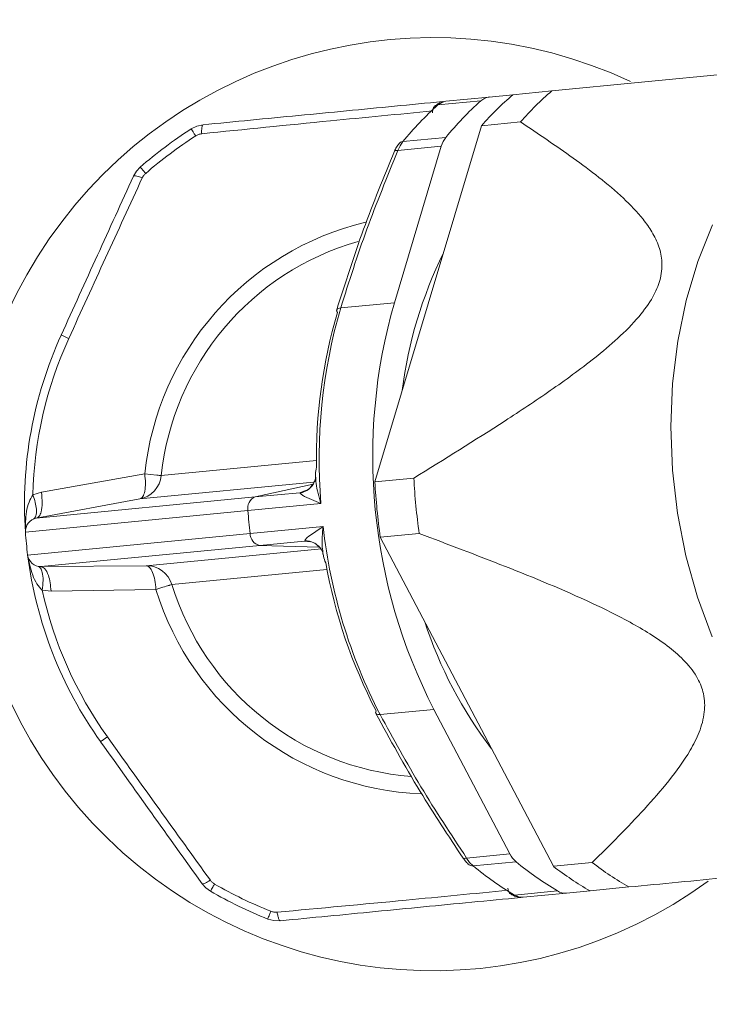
# Model space of a CAD drawing. Header units: millimetres. Extents: x 35469 to 44263, y -24881 to -16268.
# Tile 52 of 231: x 38363 to 38415, y -18987 to -18913. Entities that reach past the tile are written whole.
import ezdxf

# ---------------------------------------------------------------- set-up
doc = ezdxf.new("R2010")
doc.units = ezdxf.units.MM
doc.header["$LTSCALE"] = 0.3175
doc.layers.add('1轮廓实线层', color=7, linetype='Continuous', lineweight=18)
doc.layers.add('7标注层', color=4, linetype='Continuous', lineweight=13)
doc.styles.add('标准汉字', font='gbenor.shx', dxfattribs={"bigfont": 'gbcbig.shx'})
doc.dimstyles.new('M1：18', dxfattribs={"dimscale": 18, "dimtxt": 3.5, "dimasz": 2.5, "dimexe": 2, "dimexo": 0, "dimgap": 1.5, "dimtad": 1, "dimdec": 1, "dimdsep": 46, "dimtxsty": '标准汉字', "dimcen": 5, "dimdle": 5, "dimclrd": 1, "dimclre": 1, "dimclrt": 256, "dimadec": 4, "dimazin": 2, "dimtfac": 1, "dimtdec": 1, "dimtmove": 0, "dimatfit": 3, "dimfxl": 1, "dimtolj": 1, "dimarcsym": 0})

# ---------------------------------------------------------------- blocks, each defined once
blk = doc.blocks.new('*D26')
at = {"layer": '7标注层', "color": 1, "lineweight": -2, "ltscale": 18, "transparency": 16777216}
for p, q in [((38578.878, -18839.495), (36752.753, -18839.495)), ((36788.753, -19239.495), (36788.753, -18884.495)), ((38387.055, -19284.495), (36752.753, -19284.495))]:
    blk.add_line(p, q, dxfattribs=at)
at = {"layer": '7标注层', "color": 1, "transparency": 16777216}
for points in [[(36796.253, -18884.495), (36781.253, -18884.495), (36788.753, -18839.495)], [(36781.253, -19239.495), (36796.253, -19239.495), (36788.753, -19284.495)]]:
    blk.add_solid(points, dxfattribs=at)
at = {"layer": 'Defpoints', "color": 0, "transparency": 16777216}
for p in [(36788.753, -18839.495), (38578.878, -18839.495), (38387.055, -19284.495)]:
    blk.add_point(p, dxfattribs=at)
at = {"layer": '7标注层', "transparency": 16777216, "insert": (36730.253, -19061.995), "char_height": 63, "attachment_point": 5, "rotation": 90, "style": '标准汉字'}
blk.add_mtext('\\A1;445', dxfattribs=at)
blk = doc.blocks.new('*D31')
at = {"layer": '7标注层', "color": 1, "lineweight": -2, "ltscale": 18, "transparency": 16777216}
for p, q in [((38753.983, -17970.421), (38753.983, -17628.916)), ((38641.086, -18100.586), (38349.371, -18206.762))]:
    blk.add_line(p, q, dxfattribs=at)
blk.add_arc((38753.983, -18059.495), 394.579, 96.53788, 193.46212, dxfattribs=at)
at = {"layer": '7标注层', "color": 1, "transparency": 16777216}
for points in [[(38709.484, -17674.97), (38708.628, -17659.995), (38753.983, -17664.916)], [(38363.063, -18153.513), (38377.428, -18149.195), (38383.2, -18194.449)]]:
    blk.add_solid(points, dxfattribs=at)
at = {"layer": 'Defpoints', "color": 0, "transparency": 16777216}
for p in [(38430.763, -17833.174), (38753.983, -17970.421), (38753.983, -18059.495), (38641.086, -18100.586), (38753.983, -18971.193)]:
    blk.add_point(p, dxfattribs=at)
at = {"layer": '7标注层', "transparency": 16777216, "insert": (38446.815, -17714.885), "char_height": 63, "attachment_point": 5, "rotation": 41.71216, "style": '标准汉字'}
blk.add_mtext('\\A1;110%%d', dxfattribs=at)
blk = doc.blocks.new('*D33')
at = {"layer": '7标注层', "color": 1, "lineweight": -2, "ltscale": 18, "transparency": 16777216}
blk.add_arc((38753.983, -18839.495), 445.669, 95.78772, 176.21228, dxfattribs=at)
at = {"layer": '7标注层', "color": 1, "transparency": 16777216}
for points in [[(38709.419, -18403.588), (38708.662, -18388.608), (38753.983, -18393.826)], [(38301.788, -18809.937), (38316.786, -18810.171), (38308.585, -18855.049)]]:
    blk.add_solid(points, dxfattribs=at)
at = {"layer": 'Defpoints', "color": 0, "transparency": 16777216}
for p in [(38753.983, -17970.421), (38526.673, -18456.153), (38753.983, -18839.495), (37974.458, -18866.717), (38753.983, -18971.193)]:
    blk.add_point(p, dxfattribs=at)
at = {"layer": '7标注层', "transparency": 16777216, "insert": (38391.314, -18489.27), "char_height": 63, "attachment_point": 5, "rotation": 46, "style": '标准汉字'}
blk.add_mtext('\\A1;92%%d', dxfattribs=at)
blk = doc.blocks.new('*D39')
at = {"layer": '7标注层', "color": 1, "lineweight": -2, "ltscale": 18, "transparency": 16777216}
for p, q in [((36904.55, -18904.079), (36904.55, -20813.041)), ((38543.983, -19302.602), (38543.983, -20813.041)), ((38498.983, -20777.041), (36949.55, -20777.041))]:
    blk.add_line(p, q, dxfattribs=at)
at = {"layer": '7标注层', "color": 1, "transparency": 16777216}
for points in [[(36949.55, -20769.541), (36949.55, -20784.541), (36904.55, -20777.041)], [(38498.983, -20784.541), (38498.983, -20769.541), (38543.983, -20777.041)]]:
    blk.add_solid(points, dxfattribs=at)
at = {"layer": 'Defpoints', "color": 0, "transparency": 16777216}
for p in [(36904.55, -18904.079), (38543.983, -19302.602), (36904.55, -20777.041)]:
    blk.add_point(p, dxfattribs=at)
at = {"layer": '7标注层', "transparency": 16777216, "insert": (37724.266, -20718.541), "char_height": 63, "attachment_point": 5, "style": '标准汉字'}
blk.add_mtext('\\A1;1639.4', dxfattribs=at)
blk = doc.blocks.new('*D41')
at = {"layer": '7标注层', "color": 1, "lineweight": -2, "ltscale": 18, "transparency": 16777216}
for p, q in [((40604.544, -18839.495), (40892.231, -18839.495)), ((40856.231, -19973.49), (40856.231, -18884.495)), ((38199.212, -20018.49), (40892.231, -20018.49))]:
    blk.add_line(p, q, dxfattribs=at)
at = {"layer": '7标注层', "color": 1, "transparency": 16777216}
for points in [[(40863.731, -18884.495), (40848.731, -18884.495), (40856.231, -18839.495)], [(40848.731, -19973.49), (40863.731, -19973.49), (40856.231, -20018.49)]]:
    blk.add_solid(points, dxfattribs=at)
at = {"layer": 'Defpoints', "color": 0, "transparency": 16777216}
for p in [(40604.544, -18839.495), (40856.231, -18839.495), (38199.212, -20018.49)]:
    blk.add_point(p, dxfattribs=at)
at = {"layer": '7标注层', "transparency": 16777216, "insert": (40797.731, -19428.993), "char_height": 63, "attachment_point": 5, "rotation": 90, "style": '标准汉字'}
blk.add_mtext('\\A1;1179', dxfattribs=at)

msp = doc.modelspace()

# ---------------------------------------------------------------- linework, layer by layer
at = {"layer": '1轮廓实线层', "ltscale": 18}
for p, q in [((38429.098, -18915.951), (38402.883, -18918.492)), ((38402.883, -18918.492), (38399.963, -18918.775)), ((38397.564, -18919.231), (38394.346, -18919.543)), ((38394.939, -18919.262), (38398.188, -18918.947)), ((38398.188, -18918.947), (38399.963, -18918.775)), ((38394.635, -18919.348), (38394.346, -18919.543)), ((38394.787, -18919.291), (38394.586, -18919.363)), ((38394.939, -18919.262), (38394.635, -18919.348)), ((38375.834, -18921.337), (38376.261, -18921.129)), ((38376.261, -18921.129), (38376.725, -18921.028)), ((38397.618, -18921.101), (38389.617, -18947.819)), ((38397.618, -18921.101), (38400.537, -18920.818)), ((38391.716, -18922.294), (38394.934, -18921.982)), ((38391.079, -18934.38), (38394.592, -18922.647)), ((38391.511, -18922.599), (38391.348, -18922.962)), ((38394.592, -18922.647), (38391.348, -18922.962)), ((38391.716, -18922.294), (38391.511, -18922.599)), ((38371.724, -18924.517), (38372.015, -18924.203)), ((38371.506, -18924.885), (38371.724, -18924.517)), ((38391.079, -18934.38), (38387.05, -18934.77)), ((38385.228, -18946.219), (38373.596, -18947.347)), ((38364.603, -18948.602), (38372.352, -18947.216)), ((38385.002, -18947.84), (38371.973, -18949.103)), ((38380.64, -18948.954), (38384.986, -18947.983)), ((38392.536, -18947.536), (38389.617, -18947.819)), ((38364.603, -18948.602), (38363.967, -18948.79)), ((38380.64, -18948.954), (38383.975, -18948.63)), ((38383.975, -18948.63), (38384.413, -18948.466)), ((38383.975, -18948.63), (38384.46, -18948.481)), ((38384.006, -18948.671), (38383.975, -18948.63)), ((38384.703, -18948.328), (38384.419, -18948.508)), ((38364.22, -18950.545), (38380.64, -18948.954)), ((38364.22, -18950.545), (38371.973, -18949.103)), ((38380.091, -18949.979), (38385.564, -18949.449)), ((38385.564, -18949.449), (38384.338, -18948.907)), ((38363.405, -18951.597), (38380.091, -18949.979)), ((38380.257, -18951.688), (38363.571, -18953.306)), ((38385.729, -18951.158), (38380.257, -18951.688)), ((38384.631, -18951.925), (38385.729, -18951.158)), ((38390.02, -18951.978), (38392.94, -18951.695)), ((38384.328, -18952.266), (38380.993, -18952.59)), ((38384.35, -18952.22), (38384.328, -18952.266)), ((38384.79, -18952.321), (38384.328, -18952.266)), ((38384.856, -18952.322), (38384.328, -18952.266)), ((38384.787, -18952.301), (38385.1, -18952.423)), ((38390.02, -18951.978), (38403.004, -18976.662)), ((38380.993, -18952.59), (38364.572, -18954.181)), ((38372.458, -18954.107), (38385.606, -18952.833)), ((38385.444, -18952.707), (38380.993, -18952.59)), ((38372.458, -18954.107), (38364.572, -18954.181)), ((38374.388, -18955.52), (38386.02, -18954.392)), ((38365.322, -18956.015), (38364.661, -18955.953)), ((38373.193, -18955.887), (38365.322, -18956.015)), ((38390.007, -18965.277), (38394.036, -18964.887)), ((38399.737, -18975.726), (38394.036, -18964.887)), ((38396.494, -18976.041), (38399.737, -18975.726)), ((38396.494, -18976.041), (38396.723, -18976.366)), ((38396.723, -18976.366), (38396.982, -18976.626)), ((38400.201, -18976.314), (38396.982, -18976.626)), ((38405.923, -18976.379), (38403.004, -18976.662)), ((38376.936, -18978.284), (38376.652, -18977.964)), ((38377.282, -18978.535), (38376.936, -18978.284)), ((38405.753, -18978.495), (38408.672, -18978.212)), ((38400.092, -18978.82), (38403.311, -18978.508)), ((38400.092, -18978.82), (38400.413, -18978.956)), ((38400.413, -18978.956), (38400.565, -18978.969)), ((38400.565, -18978.969), (38400.728, -18978.982)), ((38403.977, -18978.667), (38400.728, -18978.982)), ((38405.753, -18978.495), (38403.977, -18978.667)), ((38382.039, -18980.737), (38381.581, -18980.615)), ((38382.514, -18980.748), (38382.039, -18980.737))]:
    msp.add_line(p, q, dxfattribs=at)
at = {"layer": '1轮廓实线层', "lineweight": 20, "ltscale": 18}
for points in [[(38414.949, -18928.525), (38413.841, -18931.277), (38412.964, -18934.204), (38412.329, -18937.271), (38411.944, -18940.441), (38411.812, -18943.675), (38411.937, -18946.934), (38412.315, -18950.178), (38412.943, -18953.368), (38413.813, -18956.466), (38414.914, -18959.433)], [(38372.352, -18947.216), (38372.774, -18947.259), (38373.256, -18947.311), (38373.329, -18947.319), (38373.351, -18947.321), (38373.353, -18947.321), (38373.354, -18947.321), (38373.354, -18947.321), (38373.354, -18947.321), (38373.354, -18947.321), (38373.354, -18947.321), (38373.354, -18947.321), (38373.444, -18947.331), (38373.596, -18947.347)]]:
    msp.add_lwpolyline(points, dxfattribs=at)
for centre, radius, start, end in [((38393.983, -18949.495), 35, 64.95695, 306.13175), ((38418.158, -18936.237), 23.414, 130.72318, 138.81354), ((38413.541, -18937.138), 23.999, 131.73824, 140.83462), ((38398.308, -18920.038), 1.098, 96.2946, 132.64273), ((38415.239, -18936.52), 23.414, 130.72318, 138.81354), ((38410.322, -18937.45), 23.999, 131.73824, 140.83462), ((38393.983, -18949.495), 33.5, 122.80289, 130.97647), ((38393.983, -18949.495), 32.875, 122.80289, 130.97647), ((38396.437, -18923.175), 1.919, 141.55215, 164.04187), ((38770.974, -18794.333), 495.61, 195.5627, 215.97853), ((38393.983, -18949.495), 21.751, 103.47026, 173.98382), ((38393.983, -18949.495), 20.5, 105.92034, 173.98382), ((38423.802, -18944.964), 32.379, 153.7568, 172.90158), ((38431.057, -18945.901), 41.606, 163.92371, 207.14997), ((38424.326, -18946.118), 39.099, 163.64437, 180.89451), ((38426.04, -18946.132), 40.612, 163.75492, 184.68541), ((38393.983, -18949.495), 30.65, 155.53684, 183.93214), ((38393.983, -18949.495), 30.025, 155.53684, 178.65425), ((38371.607, -18947.137), 2, 280.53684, 353.98382), ((38436.901, -18945.335), 47.349, 183.00789, 188.06579), ((38439.82, -18945.052), 47.349, 183.00789, 188.06579), ((38380.992, -18949.801), 0.918, 112.53211, 191.18271), ((38423.304, -18946.653), 43.341, 184.40209, 186.6716), ((38364.403, -18951.528), 1, 100.53684, 183.93214), ((38393.983, -18949.495), 30.65, 183.93214, 187.14155), ((38381.175, -18951.69), 0.918, 179.89097, 258.54158), ((38426.089, -18946.639), 40.612, 186.38827, 207.31877), ((38364.563, -18953.181), 1, 187.14155, 270.53684), ((38393.983, -18949.495), 30.65, 187.14155, 215.53684), ((38424.409, -18946.981), 39.099, 190.17918, 207.42931), ((38372.476, -18956.107), 2, 17.08986, 90.53684), ((38393.983, -18949.495), 30.025, 192.41944, 215.53684), ((38393.983, -18949.495), 21.751, 197.08986, 267.68598), ((38393.983, -18949.495), 20.5, 197.08986, 265.42053), ((38423.797, -18948.383), 32.024, 198.06475, 217.42424), ((38401.447, -18974.854), 1.919, 207.03182, 229.52154), ((38412.332, -18958.178), 23.999, 230.23907, 239.33544), ((38415.55, -18957.866), 23.999, 230.23907, 239.33544), ((38417.335, -18958.147), 23.414, 232.26014, 240.3505), ((38420.255, -18957.864), 23.414, 232.26014, 240.3505), ((38393.983, -18949.495), 32.875, 240.09721, 248.2708), ((38393.983, -18949.495), 33.5, 240.09721, 248.2708), ((38403.885, -18977.573), 1.098, 238.43095, 274.77908)]:
    msp.add_arc(centre, radius, start, end, dxfattribs=at)
at = {"layer": '1轮廓实线层', "ltscale": 18}
for points, knots in [([(38376.725, -18921.028), (38379.103, -18920.797), (38383.858, -18920.336), (38389.881, -18919.752), (38393.481, -18919.403), (38394.678, -18919.287)], [0, 0, 0, 0, 27002.191198, 54001.001347, 67451.695648, 67451.695648, 67451.695648, 67451.695648]), ([(38393.948, -18920.14), (38393.944, -18920.062), (38393.937, -18919.906), (38393.997, -18919.737), (38394.073, -18919.675), (38394.102, -18919.652)], [0, 0, 0, 0, 26067.508013, 52135.016026, 67453.380213, 67453.380213, 67453.380213, 67453.380213]), ([(38394.586, -18919.363), (38394.527, -18919.382), (38394.349, -18919.438), (38394.196, -18919.562), (38394.094, -18919.645)], [0, 0, 0, 0, 16842.41777, 50964.082782, 50964.082782, 50964.082782, 50964.082782]), ([(38394.102, -18919.652), (38394.119, -18919.633), (38394.18, -18919.569), (38394.277, -18919.554), (38394.346, -18919.543)], [0, 0, 0, 0, 14879.486805, 50963.397094, 50963.397094, 50963.397094, 50963.397094]), ([(38376.623, -18921.705), (38379.834, -18921.379), (38385.576, -18920.797), (38391.388, -18920.238), (38393.95, -18919.991)], [0, 0, 0, 0, 28498.039571, 50958.402327, 50958.402327, 50958.402327, 50958.402327]), ([(38376.725, -18921.028), (38376.706, -18921.041), (38376.668, -18921.068), (38376.634, -18921.239), (38376.619, -18921.457), (38376.621, -18921.622), (38376.623, -18921.705)], [0, 0, 0, 0, 25302.008868, 50581.997632, 70494.181542, 90410.474269, 90410.474269, 90410.474269, 90410.474269]), ([(38400.537, -18920.818), (38401.864, -18921.711), (38404.52, -18923.498), (38407.637, -18925.872), (38409.538, -18927.82), (38410.42, -18929.053), (38410.937, -18930.099), (38411.209, -18931.301), (38411.08, -18932.628), (38410.448, -18934.084), (38409.342, -18935.585), (38407.835, -18937.087), (38405.604, -18938.957), (38402.771, -18941.004), (38398.243, -18944.01), (38394.821, -18946.125), (38392.536, -18947.536)], [0, 0, 0, 0, 43108.198298, 86277.818458, 105378.686793, 115358.700748, 125460.987121, 134163.460361, 142967.6994, 150479.078187, 160404.519294, 173301.174426, 186544.810204, 211450.261043, 236483.726887, 286795.778838, 286795.778838, 286795.778838, 286795.778838]), ([(38376.173, -18921.863), (38376.244, -18921.823), (38376.385, -18921.743), (38376.543, -18921.718), (38376.623, -18921.705)], [0, 0, 0, 0, 25403.543678, 50983.194615, 50983.194615, 50983.194615, 50983.194615]), ([(38391.428, -18922.432), (38391.361, -18922.521), (38391.23, -18922.695), (38391.133, -18922.907), (38391.085, -18923.011)], [0, 0, 0, 0, 26021.19119, 50949.982107, 50949.982107, 50949.982107, 50949.982107]), ([(38391.434, -18922.437), (38391.463, -18922.404), (38391.53, -18922.327), (38391.649, -18922.306), (38391.716, -18922.294)], [0, 0, 0, 0, 22195.921673, 50951.476036, 50951.476036, 50951.476036, 50951.476036]), ([(38391.085, -18923.011), (38390.284, -18924.963), (38388.654, -18928.929), (38387.391, -18932.903), (38386.75, -18934.922)], [0, 0, 0, 0, 25051.599798, 50914.467592, 50914.467592, 50914.467592, 50914.467592]), ([(38387.05, -18934.77), (38387.675, -18932.802), (38388.926, -18928.863), (38390.541, -18924.929), (38391.348, -18922.962)], [0, 0, 0, 0, 25451.190324, 50910.844016, 50910.844016, 50910.844016, 50910.844016]), ([(38391.098, -18923.016), (38391.1, -18923.005), (38391.103, -18922.971), (38391.19, -18922.952), (38391.296, -18922.958), (38391.348, -18922.962)], [0, 0, 0, 0, 14172.219403, 40801.023791, 67435.196964, 67435.196964, 67435.196964, 67435.196964]), ([(38366.084, -18936.803), (38366.993, -18934.806), (38368.809, -18930.813), (38370.607, -18926.861), (38371.506, -18924.885)], [0, 0, 0, 0, 25463.822579, 50936.112727, 50936.112727, 50936.112727, 50936.112727]), ([(38366.654, -18937.062), (38367.575, -18935.042), (38369.415, -18931.004), (38371.25, -18927.014), (38372.167, -18925.02)], [0, 0, 0, 0, 25484.010777, 50933.702878, 50933.702878, 50933.702878, 50933.702878]), ([(38372.167, -18925.02), (38372.07, -18924.984), (38371.876, -18924.913), (38371.671, -18924.865), (38371.544, -18924.855), (38371.519, -18924.875), (38371.506, -18924.885)], [0, 0, 0, 0, 25295.558546, 50569.640792, 70476.405497, 90387.183718, 90387.183718, 90387.183718, 90387.183718]), ([(38372.425, -18924.676), (38372.373, -18924.726), (38372.268, -18924.827), (38372.201, -18924.955), (38372.167, -18925.02)], [0, 0, 0, 0, 25414.036718, 50972.496709, 50972.496709, 50972.496709, 50972.496709]), ([(38296.813, -18926.389), (38299.198, -18934.487), (38303.978, -18950.711), (38312.733, -18974.565), (38322.64, -18998.009), (38333.773, -19020.921), (38346.081, -19043.199), (38359.425, -19064.828), (38369.228, -19078.613), (38374.121, -19085.495)], [0, 0, 0, 0, 20669.926785, 41406.235293, 62182.814207, 82973.260726, 103751.071298, 124489.834126, 145163.420058, 145163.420058, 145163.420058, 145163.420058]), ([(38386.808, -18935.108), (38386.779, -18935.065), (38386.732, -18934.997), (38386.752, -18934.944), (38386.76, -18934.925)], [0, 0, 0, 0, 31794.830715, 50883.573209, 50883.573209, 50883.573209, 50883.573209]), ([(38386.76, -18934.925), (38386.761, -18934.911), (38386.767, -18934.861), (38386.861, -18934.803), (38386.987, -18934.781), (38387.05, -18934.77)], [0, 0, 0, 0, 11216.268643, 39283.07855, 67349.888457, 67349.888457, 67349.888457, 67349.888457]), ([(38371.973, -18949.103), (38372.055, -18949.062), (38372.218, -18948.978), (38372.369, -18948.539), (38372.428, -18947.934), (38372.377, -18947.455), (38372.352, -18947.216)], [0, 0, 0, 0, 22534.506196, 45064.758328, 67595.015182, 90129.534966, 90129.534966, 90129.534966, 90129.534966]), ([(38385.169, -18947.364), (38385.166, -18947.33), (38385.147, -18947.101), (38385.193, -18946.899), (38385.231, -18946.729)], [0, 0, 0, 0, 7698.094227, 50812.482432, 50812.482432, 50812.482432, 50812.482432]), ([(38384.006, -18948.671), (38384.236, -18948.597), (38384.634, -18948.47), (38384.865, -18948.131), (38384.962, -18947.988)], [0, 0, 0, 0, 29269.593089, 50805.507982, 50805.507982, 50805.507982, 50805.507982]), ([(38385.163, -18947.362), (38385.163, -18947.411), (38385.165, -18947.516), (38385.108, -18947.765), (38384.968, -18948.061), (38384.795, -18948.236), (38384.704, -18948.328)], [0, 0, 0, 0, 18409.956645, 39508.692742, 63440.494912, 90096.522483, 90096.522483, 90096.522483, 90096.522483]), ([(38385.564, -18949.449), (38385.416, -18948.939), (38385.209, -18948.229), (38385.178, -18947.555), (38385.169, -18947.364)], [0, 0, 0, 0, 36464.169149, 50805.557488, 50805.557488, 50805.557488, 50805.557488]), ([(38363.405, -18951.597), (38363.403, -18951.078), (38363.401, -18950.318), (38363.629, -18949.364), (38363.86, -18948.971), (38363.967, -18948.79)], [0, 0, 0, 0, 36150.606177, 52930.15475, 67279.96226, 67279.96226, 67279.96226, 67279.96226]), ([(38364.008, -18950.61), (38364.079, -18950.546), (38364.223, -18950.418), (38364.245, -18949.931), (38364.158, -18949.368), (38364.03, -18948.983), (38363.967, -18948.79)], [0, 0, 0, 0, 25214.229436, 50425.432421, 70280.290865, 90141.257953, 90141.257953, 90141.257953, 90141.257953]), ([(38364.603, -18948.602), (38364.633, -18948.876), (38364.693, -18949.424), (38364.609, -18950.048), (38364.445, -18950.439), (38364.295, -18950.51), (38364.22, -18950.545)], [0, 0, 0, 0, 25211.736914, 50419.713107, 70276.734504, 90141.334711, 90141.334711, 90141.334711, 90141.334711]), ([(38384.006, -18948.671), (38384.033, -18948.701), (38384.096, -18948.773), (38384.25, -18948.858), (38384.338, -18948.907)], [0, 0, 0, 0, 21465.508647, 50804.462986, 50804.462986, 50804.462986, 50804.462986]), ([(38385.743, -18953.279), (38385.715, -18953.091), (38385.616, -18952.423), (38385.682, -18951.686), (38385.729, -18951.158)], [0, 0, 0, 0, 14333.84496, 50778.834441, 50778.834441, 50778.834441, 50778.834441]), ([(38392.94, -18951.695), (38395.093, -18952.508), (38399.402, -18954.135), (38404.684, -18956.299), (38408.31, -18958.08), (38410.258, -18959.209), (38411.662, -18960.17), (38412.927, -18961.275), (38413.862, -18962.499), (38414.358, -18963.846), (38414.379, -18965.238), (38413.969, -18966.633), (38413.076, -18968.374), (38411.676, -18970.281), (38409.225, -18973.086), (38407.245, -18975.061), (38405.923, -18976.379)], [0, 0, 0, 0, 42946.466996, 85954.125415, 104983.332014, 114925.903425, 124990.288517, 133660.112229, 142431.31994, 149914.51789, 159802.721197, 172650.991267, 185844.940198, 210656.951944, 235596.498413, 285719.791984, 285719.791984, 285719.791984, 285719.791984]), ([(38384.35, -18952.22), (38384.371, -18952.185), (38384.419, -18952.103), (38384.553, -18951.99), (38384.631, -18951.925)], [0, 0, 0, 0, 21456.734221, 50783.695717, 50783.695717, 50783.695717, 50783.695717]), ([(38384.35, -18952.22), (38384.589, -18952.248), (38385.005, -18952.298), (38385.296, -18952.585), (38385.42, -18952.707)], [0, 0, 0, 0, 29254.963911, 50780.114981, 50780.114981, 50780.114981, 50780.114981]), ([(38385.101, -18952.423), (38385.208, -18952.496), (38385.411, -18952.634), (38385.606, -18952.897), (38385.71, -18953.131), (38385.728, -18953.234), (38385.737, -18953.283)], [0, 0, 0, 0, 26639.066503, 50555.641013, 71640.952114, 90039.194616, 90039.194616, 90039.194616, 90039.194616]), ([(38364.661, -18955.953), (38364.521, -18955.795), (38364.219, -18955.454), (38363.812, -18954.562), (38363.669, -18953.815), (38363.571, -18953.306)], [0, 0, 0, 0, 14340.919181, 31110.074435, 67238.288782, 67238.288782, 67238.288782, 67238.288782]), ([(38385.925, -18953.891), (38385.855, -18953.731), (38385.772, -18953.542), (38385.747, -18953.314), (38385.743, -18953.279)], [0, 0, 0, 0, 43080.663825, 50772.736548, 50772.736548, 50772.736548, 50772.736548]), ([(38364.661, -18955.953), (38364.691, -18955.697), (38364.751, -18955.186), (38364.687, -18954.617), (38364.55, -18954.26), (38364.418, -18954.192), (38364.352, -18954.159)], [0, 0, 0, 0, 25198.821749, 50394.618898, 70237.344612, 90086.175238, 90086.175238, 90086.175238, 90086.175238]), ([(38364.572, -18954.181), (38364.675, -18954.214), (38364.88, -18954.28), (38365.119, -18954.763), (38365.273, -18955.366), (38365.305, -18955.799), (38365.322, -18956.015)], [0, 0, 0, 0, 25196.299269, 50388.840118, 70233.702668, 90086.139387, 90086.139387, 90086.139387, 90086.139387]), ([(38373.193, -18955.887), (38373.172, -18955.647), (38373.129, -18955.168), (38372.955, -18954.585), (38372.723, -18954.183), (38372.546, -18954.133), (38372.458, -18954.107)], [0, 0, 0, 0, 22516.885542, 45029.514231, 67542.142795, 90059.027978, 90059.027978, 90059.027978, 90059.027978]), ([(38374.388, -18955.52), (38374.382, -18955.521), (38374.369, -18955.525), (38374.277, -18955.553), (38374.194, -18955.579), (38374.172, -18955.586), (38374.169, -18955.587), (38374.168, -18955.587), (38374.136, -18955.597), (38373.98, -18955.645), (38373.662, -18955.744), (38373.322, -18955.848), (38373.193, -18955.887)], [0, 0, 0, 0, 30773.878529, 71442.36794, 83183.793013, 84695.394816, 84885.027506, 84908.742247, 84912.465914, 104075.825688, 168324.044282, 207846.68275, 207846.68275, 207846.68275, 207846.68275]), ([(38389.705, -18964.993), (38389.685, -18965.04), (38389.652, -18965.116), (38389.682, -18965.164), (38389.693, -18965.182)], [0, 0, 0, 0, 31676.872633, 50694.921486, 50694.921486, 50694.921486, 50694.921486]), ([(38389.684, -18965.187), (38390.758, -18967.145), (38392.765, -18970.802), (38395.128, -18974.381), (38396.226, -18976.043)], [0, 0, 0, 0, 27121.119351, 50646.860551, 50646.860551, 50646.860551, 50646.860551]), ([(38389.693, -18965.182), (38389.697, -18965.195), (38389.712, -18965.243), (38389.815, -18965.282), (38389.943, -18965.279), (38390.007, -18965.277)], [0, 0, 0, 0, 11174.507492, 39137.093647, 67099.679802, 67099.679802, 67099.679802, 67099.679802]), ([(38396.494, -18976.041), (38395.323, -18974.265), (38392.983, -18970.714), (38390.999, -18967.09), (38390.007, -18965.277)], [0, 0, 0, 0, 25330.876898, 50653.333235, 50653.333235, 50653.333235, 50653.333235]), ([(38377.275, -18977.705), (38375.992, -18975.925), (38373.424, -18972.361), (38370.843, -18968.752), (38369.551, -18966.946)], [0, 0, 0, 0, 25323.053026, 50680.253958, 50680.253958, 50680.253958, 50680.253958]), ([(38376.652, -18977.964), (38375.39, -18976.197), (38372.866, -18972.665), (38370.316, -18969.095), (38369.042, -18967.31)], [0, 0, 0, 0, 25343.932238, 50679.439576, 50679.439576, 50679.439576, 50679.439576]), ([(38396.226, -18976.043), (38396.293, -18976.135), (38396.429, -18976.325), (38396.591, -18976.471), (38396.674, -18976.545)], [0, 0, 0, 0, 24764.378268, 50613.952109, 50613.952109, 50613.952109, 50613.952109]), ([(38396.238, -18976.035), (38396.241, -18976.046), (38396.251, -18976.079), (38396.341, -18976.081), (38396.443, -18976.054), (38396.494, -18976.041)], [0, 0, 0, 0, 14080.439939, 40536.613805, 66998.121652, 66998.121652, 66998.121652, 66998.121652]), ([(38408.672, -18978.212), (38411.14, -18977.973), (38416.08, -18977.494), (38422.187, -18976.902), (38426.471, -18976.487), (38428.826, -18976.258), (38430.568, -18976.089), (38432.211, -18975.93), (38433.553, -18975.8), (38434.473, -18975.711), (38434.889, -18975.67), (38434.873, -18975.672), (38434.865, -18975.673)], [0, 0, 0, 0, 52803.94653, 105683.129718, 129080.099885, 141304.784369, 153679.242363, 164339.046054, 175123.504361, 184324.316717, 196482.154008, 206851.066348, 206851.066348, 206851.066348, 206851.066348]), ([(38396.678, -18976.539), (38396.713, -18976.566), (38396.794, -18976.629), (38396.914, -18976.627), (38396.982, -18976.626)], [0, 0, 0, 0, 22047.895544, 50611.677136, 50611.677136, 50611.677136, 50611.677136]), ([(38376.652, -18977.964), (38376.672, -18977.972), (38376.712, -18977.989), (38376.872, -18977.93), (38377.065, -18977.833), (38377.205, -18977.748), (38377.275, -18977.705)], [0, 0, 0, 0, 25130.583969, 50239.831705, 70016.766895, 89797.689427, 89797.689427, 89797.689427, 89797.689427]), ([(38377.275, -18977.705), (38377.32, -18977.762), (38377.41, -18977.874), (38377.533, -18977.954), (38377.594, -18977.993)], [0, 0, 0, 0, 25391.694291, 50639.907654, 50639.907654, 50639.907654, 50639.907654]), ([(38399.587, -18978.311), (38399.599, -18978.388), (38399.621, -18978.543), (38399.712, -18978.697), (38399.799, -18978.743), (38399.832, -18978.76)], [0, 0, 0, 0, 25880.738185, 51761.476371, 66970.086751, 66970.086751, 66970.086751, 66970.086751]), ([(38399.617, -18978.456), (38397.06, -18978.706), (38391.249, -18979.273), (38385.502, -18979.804), (38382.284, -18980.102)], [0, 0, 0, 0, 22266.364618, 50607.647267, 50607.647267, 50607.647267, 50607.647267]), ([(38400.553, -18978.999), (38399.328, -18979.118), (38395.699, -18979.469), (38389.647, -18980.056), (38384.892, -18980.517), (38382.514, -18980.748)], [0, 0, 0, 0, 13611.342343, 40289.341892, 66970.682315, 66970.682315, 66970.682315, 66970.682315]), ([(38399.826, -18978.768), (38399.942, -18978.827), (38400.183, -18978.948), (38400.441, -18978.971), (38400.574, -18978.983)], [0, 0, 0, 0, 24517.881589, 50591.057886, 50591.057886, 50591.057886, 50591.057886]), ([(38399.832, -18978.76), (38399.852, -18978.775), (38399.924, -18978.827), (38400.022, -18978.823), (38400.092, -18978.82)], [0, 0, 0, 0, 14771.225293, 50592.593013, 50592.593013, 50592.593013, 50592.593013]), ([(38381.812, -18980.034), (38381.889, -18980.059), (38382.043, -18980.111), (38382.203, -18980.105), (38382.284, -18980.102)], [0, 0, 0, 0, 25221.421941, 50617.688602, 50617.688602, 50617.688602, 50617.688602]), ([(38382.284, -18980.102), (38382.302, -18980.205), (38382.34, -18980.411), (38382.404, -18980.615), (38382.464, -18980.731), (38382.497, -18980.742), (38382.514, -18980.748)], [0, 0, 0, 0, 25117.496369, 50213.133214, 69980.109411, 89751.164463, 89751.164463, 89751.164463, 89751.164463])]:
    msp.add_open_spline(points, degree=3, knots=knots, dxfattribs=at)
for points in [[(38376.173, -18921.863), (38376.125, -18921.788), (38376.029, -18921.639), (38375.921, -18921.472), (38375.848, -18921.359), (38375.839, -18921.344), (38375.834, -18921.337)], [(38372.015, -18924.203), (38372.021, -18924.21), (38372.032, -18924.223), (38372.12, -18924.324), (38372.251, -18924.475), (38372.367, -18924.609), (38372.425, -18924.676)], [(38366.084, -18936.803), (38366.092, -18936.806), (38366.108, -18936.813), (38366.23, -18936.869), (38366.412, -18936.952), (38366.573, -18937.025), (38366.654, -18937.062)], [(38369.042, -18967.31), (38369.049, -18967.305), (38369.062, -18967.295), (38369.172, -18967.217), (38369.334, -18967.101), (38369.479, -18966.998), (38369.551, -18966.946)], [(38377.594, -18977.993), (38377.55, -18978.07), (38377.461, -18978.224), (38377.362, -18978.397), (38377.295, -18978.513), (38377.286, -18978.528), (38377.282, -18978.535)], [(38381.581, -18980.615), (38381.584, -18980.607), (38381.59, -18980.591), (38381.64, -18980.466), (38381.714, -18980.281), (38381.779, -18980.116), (38381.812, -18980.034)]]:
    msp.add_open_spline(points, degree=3, dxfattribs=at)
at = {"layer": '7标注层', "ltscale": 18}
msp.add_arc((38753.983, -18839.495), 1850.561, 300, 182, dxfattribs=at)

# ---------------------------------------------------------------- dimensions: what is measured, and where the dimension line sits
dim = msp.add_angular_dim_2l(base=(38430.7628, -17833.1741), line1=((38753.9829, -18971.1925), (38753.9829, -17970.4211)), line2=((38753.9829, -18059.4952), (38641.0863, -18100.5862)), dimstyle='M1：18', override={"dimsah": 1, "dimtdec": 4, "dimtmove": 2}, dxfattribs=at)
dim.commit()
dim.dimension.update_dxf_attribs({"geometry": '*D31', "text_midpoint": (38446.8152, -17714.885), "dimtype": 162})
dim = msp.add_angular_dim_2l(base=(38526.673, -18456.153), line1=((38753.983, -18971.193), (38753.983, -17970.421)), line2=((38753.983, -18839.495), (37974.458, -18866.717)), dimstyle='M1：18', override={"dimtad": 1, "dimtih": 0, "dimtoh": 0, "dimsah": 1, "dimtdec": 4, "dimtzin": 8}, dxfattribs=at)
dim.commit()
dim.dimension.update_dxf_attribs({"geometry": '*D33', "text_midpoint": (38391.314, -18489.27)})
for base, p1, p2, picture, middle in [((36788.753, -18839.495), (38387.055, -19284.495), (38578.878, -18839.495), '*D26', (36730.253, -19061.995)), ((40856.231, -18839.495), (38199.212, -20018.49), (40604.544, -18839.495), '*D41', (40797.731, -19428.993))]:
    dim = msp.add_linear_dim(base=base, p1=p1, p2=p2, angle=90, dimstyle='M1：18', override={"dimsah": 1, "dimtzin": 8}, dxfattribs=at)
    dim.commit()
    dim.dimension.update_dxf_attribs({"geometry": picture, "text_midpoint": middle})
dim = msp.add_linear_dim(base=(36904.55, -20777.041), p1=(38543.983, -19302.602), p2=(36904.55, -18904.079), dimstyle='M1：18', override={"dimsah": 1, "dimtzin": 8}, dxfattribs=at)
dim.commit()
dim.dimension.update_dxf_attribs({"geometry": '*D39', "text_midpoint": (37724.266, -20718.541)})

doc.saveas('drawing.dxf')
